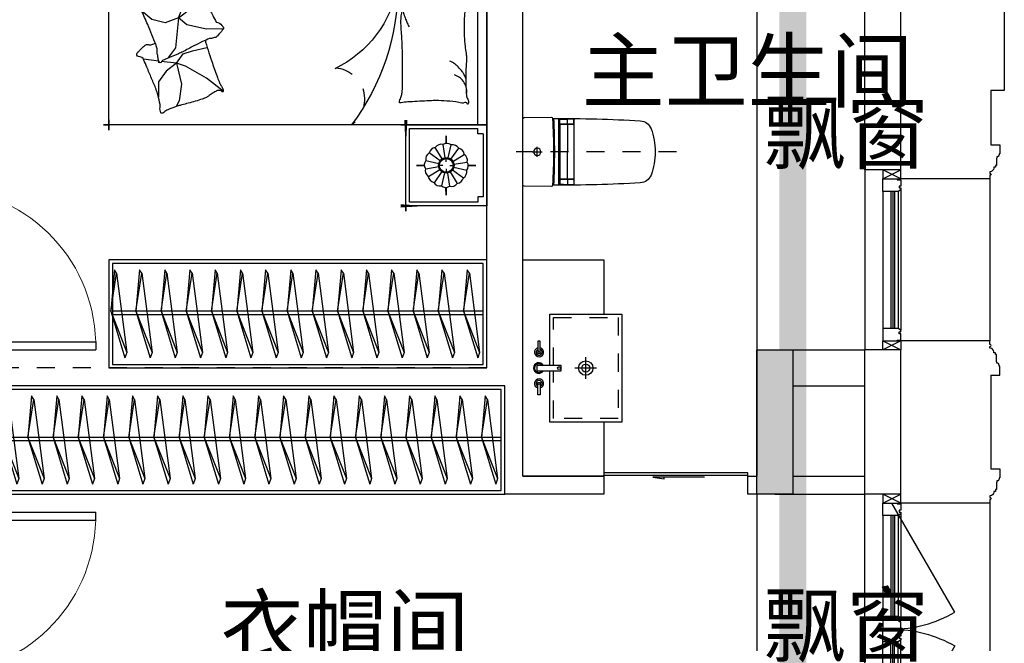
# Model space of a CAD drawing. Header units: millimetres. Extents: x 296296 to 297283, y 219875 to 220035.
# Tile 131 of 256: x 296816.59 to 296822.06, y 220017.66 to 220021.12. Entities that reach past the tile are written whole.
import ezdxf

# ---------------------------------------------------------------- set-up
doc = ezdxf.new("R2010")
doc.units = ezdxf.units.MM
for name, pattern in [('185洋房-边套（报建版）-旧规$0$DASH', [0.35, 0.25, -0.1]), ('185洋房-边套（报建版）-旧规$0$洋房户型$0$CONTINOUS', [0]), ('185洋房-边套（报建版）-旧规$0$洋房户型$0$DASH', [0.35, 0.25, -0.1]), ('185洋房-边套（报建版）-旧规$0$洋房户型$0$XU-140-SF-N1$0$DASH', [0.35, 0.25, -0.1])]:
    doc.linetypes.add(name, pattern=pattern)
doc.layers.add('面积-计容-住宅-1', color=1, linetype='Continuous', lineweight=0)
doc.styles.get("Standard").update_dxf_attribs({"font": 'arial.ttf'})

# ---------------------------------------------------------------- blocks, each defined once
blk = doc.blocks.new('wy53eu64i765i57i78i')
blk.add_hatch(color=253).paths.add_polyline_path([(1013874.855127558, 187558.4376817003), (1013674.855127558, 187558.4376817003), (1013674.855127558, 188358.4376817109), (1013874.855127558, 188358.4376817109)])
at = {"color": 253}
blk.add_lwpolyline([(1013874.855127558, 187558.4376817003), (1013674.855127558, 187558.4376817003), (1013674.855127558, 188358.4376817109), (1013874.855127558, 188358.4376817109)], close=True, dxfattribs=at)
blk = doc.blocks.new('4uyh5uj6kj67j75rykjtuk7tsik76ykj')
at = {"color": 253}
for s, p in [('主卫生间', (869902.7528844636, 431740)), ('飘窗', (870911.1784163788, 431399.5)), ('衣帽间', (867896.4975653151, 428650)), ('飘窗', (870911.1784163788, 428663))]:
    blk.add_text(s, height=337.5886524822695, dxfattribs=at).set_placement(p)
blk = doc.blocks.new('185洋房-边套（报建版）-旧规$0$洋房户型$0$11A$C643C1FD2')
at = {"color": 253}
for points in [[(28.00162752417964, 342.6770962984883, -0.2633679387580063), (0.0515171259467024, 361.4657623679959, -0.494818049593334), (9.22300753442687, 380.2089987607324, -0.049224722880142), (26.89366485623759, 381.9528907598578, -0.0368308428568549), (50.53589313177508, 380.2089987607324, -0.0318926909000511), (88.513958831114, 372.0737317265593, 0.0357819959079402), (122.4282498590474, 365.0841070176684, 0.0329412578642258), (212.0899194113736, 359.1705537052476, 0.0265644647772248), (323.3170857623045, 365.0841070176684, 0.0179054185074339), (360.8313586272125, 370.4487565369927, -0.0333974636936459), (381.0393698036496, 372.7026747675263, -0.0320396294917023), (418.1219118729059, 371.9701745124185, 0.018441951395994), (482.4437609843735, 368.9494421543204, 0.0108372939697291), (547.20722402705, 369.7023622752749, 0.0146238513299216), (595.1154809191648, 372.7026747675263, 0.1112493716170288), (617.6622878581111, 380.009099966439, -0.1537083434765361), (634.5505437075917, 383.9622313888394, -0.0764444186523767), (641.9869964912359, 382.2391803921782, -0.215512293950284), (643.9398537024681, 380.2089987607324, -0.5858582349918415), (641.2773915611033, 377.1638927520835, 0.3634893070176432), (636.428366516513, 374.5792910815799, 0.1917162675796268), (636.3710470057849, 363.0441536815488, -0.1296753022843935), (638.3061893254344, 346.4303289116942, -0.0173502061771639), (635.3064320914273, 329.6262630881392, 0.0193256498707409), (632.6727208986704, 314.5282753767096, 0.0188175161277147), (626.0583722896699, 246.1461785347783, 0.0218280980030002), (625.1612337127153, 186.9199199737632, 0.0062041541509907), (626.5468691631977, 153.0692459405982, 0.0019630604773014), (632.6727208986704, 46.17539165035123, 0.0283408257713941), (636.9498540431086, 10.04676229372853, -0.1170135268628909), (636.428366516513, 1.137023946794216, -0.3660599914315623), (634.9992988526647, 0.2057491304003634, -0.0397304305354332), (621.4055880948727, 3.013640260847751, -0.0483088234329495), (607.6671159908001, 8.49546699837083, 0.0629807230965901), (596.9933037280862, 12.39658056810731, 0.0405796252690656), (573.5959727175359, 15.7771522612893, 0.0143450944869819), (506.85604535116, 18.02642949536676, 0.0054844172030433), (381.4113608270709, 17.27782013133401, 0.0071527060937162), (285.2684470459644, 14.27319686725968, 0.0087615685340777), (242.7241944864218, 11.586396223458, -0.0081531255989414), (197.0090114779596, 8.643489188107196, -0.062510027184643), (139.879690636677, 13.04411358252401, 0.078669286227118), (94.29284231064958, 15.08410701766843, 0.0478250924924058), (71.93141105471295, 10.36764307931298, -0.0344939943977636), (41.1465831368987, 3.013640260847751, -0.0235713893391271), (15.81139786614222, -8.1299222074e-06, -0.5102284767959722), (14.85667191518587, 1.137023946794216), (22.36815910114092, 31.16260241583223), (43.02460189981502, 113.7327313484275, 0.0730409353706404), (44.97563112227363, 133.3135636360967, 0.0233051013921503), (39.26876032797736, 194.4262439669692, 0.0182988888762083), (35.19884174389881, 217.2706755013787, -0.0109698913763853), (27.85368260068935, 255.2657693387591, -0.0422811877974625), (24.94686314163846, 289.579173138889, -0.0272005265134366), (27.85368260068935, 342.9727865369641)], [(501.8616993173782, 368.8804882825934, 0.0278421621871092), (478.0799251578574, 358.2673156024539, 0.0486850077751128), (465.5431597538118, 350.1835615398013, 0.0236664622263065), (437.6198862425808, 325.8245057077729, 0.0312234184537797), (418.5966097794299, 305.1453350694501, 0.0468009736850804), (413.4886008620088, 297.4792006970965, 0.023190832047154), (405.4516541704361, 280.7496055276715)], [(583.8483481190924, 374.5792910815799, 0.0881531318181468), (549.3185234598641, 371.0355364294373, 0.0881531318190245), (518.1231781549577, 355.8132692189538, 0.0775471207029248), (496.4769416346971, 334.2011149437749, 0.077547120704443), (482.4437609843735, 307.0218101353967)], [(118.3913605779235, 15.79728258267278, 0.0097294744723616), (145.6801728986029, 24.82911724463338, 0.009729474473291), (172.5969230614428, 34.91583502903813, 0.0079705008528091), (194.3418602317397, 43.95450188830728, 0.0079705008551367), (215.7876314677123, 53.68171564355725)]]:
    blk.add_lwpolyline(points, format="xyb", dxfattribs=at)
blk = doc.blocks.new('185洋房-边套（报建版）-旧规$0$洋房户型$0$11A$C5A527934')
at = {"color": 253}
for p, q in [((122.7863028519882, 492.3297854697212), (194.0422210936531, 398.7701386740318)), ((469.082148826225, 493.1734273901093), (467.2889541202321, 399.6312042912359)), ((194.0422210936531, 398.7701386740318), (261.6452530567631, 281.4336128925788)), ((347.0384173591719, 320.5457457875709), (364.8287260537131, 400.5479455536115)), ((467.2889541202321, 399.6312042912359), (490.5114477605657, 289.7861020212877)), ((592.6898554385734, 326.9167924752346), (677.8384109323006, 360.9532905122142)), ((677.8384109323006, 360.9532905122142), (699.5126560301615, 357.8590980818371)), ((261.6452530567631, 281.4336128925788), (277.656460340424, 231.6545115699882)), ((329.248285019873, 268.9888375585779), (347.0384173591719, 320.5457457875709)), ((490.5114477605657, 289.7861020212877), (530.7634408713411, 243.3727071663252)), ((530.7634408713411, 243.3727071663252), (592.6898554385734, 326.9167924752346)), ((69.51041293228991, 247.6549006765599), (37.09750266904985, 229.6184736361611)), ((162.0198065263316, 260.0996760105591), (69.51041293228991, 247.6549006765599)), ((277.656460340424, 231.6545115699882), (162.0198065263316, 260.0996760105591)), ((277.656460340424, 231.6545115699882), (233.1808649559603, 174.7640555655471)), ((277.656460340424, 231.6545115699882), (329.248285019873, 268.9888375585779)), ((277.656460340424, 231.6545115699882), (288.2512753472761, 146.9533973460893)), ((363.562474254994, 226.3543945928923), (318.6659118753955, 193.8651198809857)), ((530.7634408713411, 243.3727071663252), (363.562474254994, 226.3543945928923)), ((530.7634408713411, 243.3727071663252), (502.8965543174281, 169.1111991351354)), ((530.7634408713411, 243.3727071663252), (591.1416068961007, 268.1265008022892)), ((591.1416068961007, 268.1265008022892), (653.0678451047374, 265.0323083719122)), ((653.0678451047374, 265.0323083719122), (741.3128976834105, 249.5610920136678)), ((741.3128976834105, 249.5610920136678), (744.2826452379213, 243.7632998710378)), ((233.1808649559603, 174.7640555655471), (174.4729873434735, 132.0963089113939)), ((318.6659118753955, 193.8651198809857), (307.8287011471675, 186.1295117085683)), ((502.8965543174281, 169.1111991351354), (521.4744786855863, 94.8498182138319)), ((174.4729873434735, 132.0963089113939), (90.85874809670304, 132.0963089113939)), ((289.9070901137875, 133.7158508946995), (300.5571840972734, 48.57280439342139)), ((521.4744786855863, 94.8498182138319), (569.7114051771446, 38.53747242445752))]:
    blk.add_line(p, q, dxfattribs=at)
blk.add_lwpolyline([(405.0356356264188, 391.5003112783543, -0.0256263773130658), (394.5934741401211, 394.0405346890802, -0.0108003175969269), (278.209239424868, 431.5106167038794, -0.0045599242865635), (199.4338971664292, 459.5707737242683, -0.0112502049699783), (167.8769151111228, 471.9491266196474, -0.0693939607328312), (150.9364112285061, 481.9861399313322, 0.0797562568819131), (135.9971100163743, 490.4264496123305, 0.1063994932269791), (122.7863028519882, 492.3297854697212, 0.3286420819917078), (119.1773717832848, 489.2655320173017, 0.2995467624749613), (121.3153486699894, 483.4137400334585, -0.1899166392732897), (126.2542959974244, 475.4833428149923, -0.0335175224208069), (127.3176843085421, 466.2475801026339, -0.0756271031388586), (126.8906863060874, 462.1304654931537, -0.0534886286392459), (124.2209201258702, 455.063051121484, -0.0178378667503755), (113.3135905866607, 435.2732662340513, -0.0383935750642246), (97.84424402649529, 413.4275901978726, 0.0595290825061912), (88.45066338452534, 398.9000875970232, 0.0359425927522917), (78.95537845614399, 375.3470172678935, 0.011245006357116), (55.85925023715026, 297.6302435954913, 0.0062027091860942), (46.61283075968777, 262.009805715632, -0.010783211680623), (41.10622010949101, 241.5682398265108, -0.0194848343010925), (37.09750266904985, 229.6184736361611, -0.0050616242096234), (19.43351800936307, 184.4461909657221, -0.1013919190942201), (4.367418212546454, 161.6979340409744, 0.2237680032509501), (2.24386440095e-05, 149.6127858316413, 0.2555795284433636), (2.805489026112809, 145.4583129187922, 0.0815627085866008), (16.92475666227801, 140.8788286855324, 0.0718052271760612), (32.32184490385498, 140.7632261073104, -0.0699853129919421), (48.11559286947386, 140.7018463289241, -0.0354599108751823), (101.6783004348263, 129.0320565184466, -0.0294323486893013), (163.8247328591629, 106.7504570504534, -0.0015539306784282), (193.8273851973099, 93.84524431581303, 0.0015200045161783), (224.4987916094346, 80.64991030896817, 0.004735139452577), (256.237719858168, 67.46336765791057, -0.0038204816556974), (295.604757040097, 51.19196171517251, -0.2960011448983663), (315.3198151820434, 22.10359100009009, 0.6497743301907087), (334.6137799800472, 13.98520612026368, 0.0231899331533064), (338.6621444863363, 18.15789371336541, -0.0288000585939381), (341.960333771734, 21.48196777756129, -0.0057266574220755), (347.8876233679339, 26.68343014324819, 0.0043580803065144), (355.6948428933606, 33.49688085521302, 0.0275279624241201), (370.9950301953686, 48.67188713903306, 0.0462141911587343), (378.6929041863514, 58.96571177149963, 0.194121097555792), (381.2113511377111, 73.97301234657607, -0.1337189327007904), (382.2652226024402, 95.61669339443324, -0.0057790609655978), (388.9653815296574, 115.431317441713, -0.0088817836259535)], format="xyb", dxfattribs=at)
blk.add_lwpolyline([(770.2698468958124, 299.0561550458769, 0.1013919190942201), (787.0352203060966, 320.5827156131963, -0.2237680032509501), (792.3160632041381, 332.2975630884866, -0.2555795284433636), (789.8372789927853, 336.6548462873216, -0.0815627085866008), (776.1105519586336, 342.3030636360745, -0.0718052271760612), (760.7676185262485, 343.5984725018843, 0.0699853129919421), (745.0250362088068, 344.8702209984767, 0.0354599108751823), (692.5143547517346, 360.6111221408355, 0.0294323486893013), (632.2585668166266, 387.5905357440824, 0.0015539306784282), (603.3333250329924, 402.757409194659, -0.0015200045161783), (573.7635334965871, 418.2648087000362, -0.004735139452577), (543.1286866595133, 433.8452654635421, 0.0038204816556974), (505.1246174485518, 453.0861851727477, 0.2960011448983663), (487.6971029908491, 483.6000929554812, 0.265444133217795), (469.082148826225, 493.1734273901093, -0.0231899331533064), (464.7258680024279, 489.3233112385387, 0.0288000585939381), (461.1825995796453, 486.2618132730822, 0.0057266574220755), (454.8740680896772, 481.5299634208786, -0.0043580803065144), (446.5675822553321, 475.3349589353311, -0.0275279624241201), (430.149279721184, 461.3773126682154, -0.0462141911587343), (421.6850562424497, 451.7037915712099, -0.194121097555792), (418.0237477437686, 436.9336708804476, 0.1337189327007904), (415.3140452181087, 415.4344363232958, 0.0115049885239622), (398.5551213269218, 377.3189803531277, 0.0088817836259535), (374.8533441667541, 328.8747350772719, 0.0124257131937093), (341.4359616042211, 267.358714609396, -0.0336123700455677), (330.0450882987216, 244.0923795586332), (309.3242681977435, 193.4073047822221), (293.3396342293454, 154.3073867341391, 0.2243410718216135), (280.2644931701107, 142.336453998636, -0.7227715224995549), (280.1118582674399, 134.362428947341, -0.1035130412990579), (283.475598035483, 133.9159818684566, 0.0534647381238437), (289.9907356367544, 133.7042395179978, 0.0301092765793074), (310.7412826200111, 129.5083340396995, -0.0314364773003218), (330.6279829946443, 125.5419687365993, -0.0532399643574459), (344.2355694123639, 125.1658530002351, 0.0551795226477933), (357.3661006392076, 124.7520930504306, 0.0562710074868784), (380.1486569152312, 118.8334074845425, 0.0108003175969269), (493.3185365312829, 72.55300682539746, 0.0045599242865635), (569.7114051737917, 38.53747242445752, 0.0112502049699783), (600.2267866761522, 23.7767736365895, 0.0693939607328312), (616.3481453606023, 12.47084147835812, -0.0797562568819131), (630.5965715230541, 2.91030277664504, -0.1063994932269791), (643.622630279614, -7.6228861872e-06, -0.3286420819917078), (647.45581179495, 2.778616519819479, -0.2995467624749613), (645.7726487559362, 8.777064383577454, 0.1899166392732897), (641.4560746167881, 17.06268979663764, 0.0335175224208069), (641.103711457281, 26.35278924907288, 0.0756271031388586), (641.8450193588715, 30.42506412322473, 0.0534886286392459), (645.0486305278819, 37.26705745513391, 0.0178378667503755), (657.4407085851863, 56.16260785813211, 0.0383935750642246), (674.5389620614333, 76.75833489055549, -0.0595290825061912), (685.0184041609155, 90.52310813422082, -0.0359425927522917), (696.2910374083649, 113.2791029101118, -0.011245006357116), (725.2760093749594, 188.9969967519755, -0.0062027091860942), (737.2254412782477, 223.8039349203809, 0.010783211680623), (744.2826452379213, 243.7632998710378, 0.0194848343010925), (749.1954882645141, 255.370655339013, 0.0050616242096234)], format="xyb", close=True, dxfattribs=at)
blk = doc.blocks.new('185洋房-边套（报建版）-旧规$0$洋房户型$0$11cdx床头灯2.0')
at = {"color": 253}
for p, q in [((0, 121.9930754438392), (0, 164.8358911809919)), ((-6.675826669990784, 42.33230819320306), (-18.26673075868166, 115.8317782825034)), ((10.03221337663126, 41.66468136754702), (27.45064381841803, 114.0049844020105)), ((-34.65398450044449, 25.21293987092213), (-94.82196508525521, 68.98890669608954)), ((-22.36753262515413, 36.55522483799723), (-61.20316116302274, 100.0242339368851)), ((25.21293987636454, 34.65398449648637), (68.98890671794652, 94.82196510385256)), ((36.55522483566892, 22.36753262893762), (100.0242339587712, 61.20316118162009)), ((-121.9930754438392, 0), (-164.8358911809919, 0)), ((-41.66468137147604, 10.0322133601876), (-114.0049843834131, 27.45064379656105)), ((-19.46074865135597, 0), (-38.24746614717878, 0)), ((0, 19.46074865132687), (0, 38.24746614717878)), ((19.46074865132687, 0), (38.24746614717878, 0)), ((42.33230819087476, 6.675826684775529), (115.8317783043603, 18.26673077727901)), ((121.9930754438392, 0), (164.8358911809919, 0)), ((-42.33230818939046, -6.675826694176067), (-115.831778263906, -18.26673078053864)), ((-36.55522482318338, -22.36753264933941), (-100.0242339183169, -61.20316118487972)), ((-25.21293984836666, -34.65398451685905), (-68.9889066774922, -94.82196510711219)), ((-27.26200928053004, -114.0502396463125), (-9.963274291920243, -41.68122052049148)), ((0, -19.46074865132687), (0, -38.24746614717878)), ((18.72336690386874, -113.8760766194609), (6.952890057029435, -42.28768495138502)), ((62.58618011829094, -99.16473352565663), (22.87297582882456, -36.24110863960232)), ((34.65398451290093, -25.21293985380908), (96.00410843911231, -67.33413310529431)), ((41.66468137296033, -10.03221335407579), (114.3802456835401, -25.8424789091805)), ((0, -121.9930754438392), (0, -164.8358911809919))]:
    blk.add_line(p, q, dxfattribs=at)
for points in [[(0, 164.8358911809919), (0, 121.9930754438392)], [(-164.8358911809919, 0), (-121.9930754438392, 0)], [(164.8358911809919, 0), (122.0982539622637, -1.711093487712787)], [(0, -164.8358911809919), (0, -121.9930754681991)]]:
    blk.add_lwpolyline(points, dxfattribs=at)
for radius in [42.85546614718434, 38.24746614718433]:
    blk.add_circle((0, 0), radius, dxfattribs=at)
for centre, start, end in [((-28.32740078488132, 77.05201628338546), 75.48094052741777, 145.0444984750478), ((3.315424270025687, 82.02720775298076), 52.98094052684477, 122.5444984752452), ((34.45350603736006, 74.51450042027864), 30.48094052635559, 100.0444984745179), ((-74.51450040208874, 34.45350601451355), 120.4809405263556, 190.0444984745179), ((-55.65763585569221, 60.34635381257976), 97.98094052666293, 167.5444984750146), ((60.34635383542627, 55.6576358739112), 7.980940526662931, 77.54449847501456), ((77.05201630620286, 28.32740080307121), 345.4809405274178, 55.04449847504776), ((-82.02720773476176, 3.315424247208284), 142.9809405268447, 212.5444984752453), ((82.02720777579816, -3.315424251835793), 322.9809405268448, 32.54449847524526), ((-77.05201626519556, -28.32740080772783), 165.4809405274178, 235.0444984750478), ((74.51450044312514, -34.45350601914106), 300.4809405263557, 10.04449847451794), ((-60.34635379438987, -55.65763587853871), 187.9809405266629, 257.5444984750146), ((-34.45350599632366, -74.51450042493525), 210.4809405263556, 280.044498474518), ((28.32740082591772, -77.05201628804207), 255.4809405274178, 325.0444984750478), ((55.65763589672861, -60.34635381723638), 277.9809405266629, 347.5444984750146), ((-3.31542422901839, -82.02720775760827), 232.9809405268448, 302.5444984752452)]:
    blk.add_arc(centre, 40.1031497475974, start, end, dxfattribs=at)
blk = doc.blocks.new('*U1093')
at = {"color": 253}
for p, q in [((-900, 0), (-1350, 0)), ((-1350, 0), (-1350, -450)), ((-1350, 0), (1350, 0)), ((900, 0), (-900, 0)), ((-900, 0), (-900, -2100)), ((-900, -450), (-900, 0)), ((900, -2100), (900, 0)), ((900, -450), (900, 0)), ((900, 0), (1350, 0)), ((1350, 0), (1350, -450)), ((-1330, -50), (-1330, -430)), ((-920, -430), (-920, -50)), ((900, -52.37141133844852), (-900, -52.37141133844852)), ((920, -430), (920, -50)), ((1330, -50), (1330, -430)), ((-1330, -430), (-920, -430)), ((1330, -430), (920, -430)), ((-1350, -450), (-900, -450)), ((1350, -450), (900, -450)), ((-900, -2100), (900, -2100))]:
    blk.add_line(p, q, dxfattribs=at)
at = {"color": 253, "linetype": '185洋房-边套（报建版）-旧规$0$洋房户型$0$CONTINOUS', "ltscale": 2.5}
blk.add_line((900, -494.0539780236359), (-129.6384496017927, -493.6936342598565), dxfattribs=at)
at = {"color": 253}
for points in [[(-1300, -20), (-1300, -50), (-1330, -50)], [(-950, -20), (-1300, -20)], [(-950, -20), (-950, -50), (-920, -50)], [(950, -20), (950, -50), (920, -50)], [(950, -20), (1300, -20)], [(1300, -20), (1300, -50), (1330, -50)]]:
    blk.add_lwpolyline(points, dxfattribs=at)
for points in [[(-1350, -332.5829230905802, 0, 18, 0), (-1350, -478.5486145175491, 10, 10, 0)], [(1350, -332.5829230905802, 0, 18, 0), (1350, -478.5486145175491, 10, 10, 0)], [(-900, -349.7433749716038, 0, 10, 0), (-900, -477.732901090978, 10, 10, 0)], [(900, -349.7433749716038, 0, 10, 0), (900, -477.732901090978, 10, 10, 0)], [(-1380.642982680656, -450, 10, 0, 0), (-1202.928873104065, -450, 10, 10, 0)], [(-873.3039343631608, -450, 18, 0, 0), (-1032.485541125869, -450, 10, 10, 0)], [(873.3039343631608, -450, 18, 0, 0), (1032.485541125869, -450, 10, 10, 0)], [(1380.642982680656, -450, 10, 0, 0), (1202.928873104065, -450, 10, 10, 0)], [(668.4798599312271, -1858.974266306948, 10, 0, 0.3742418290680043), (834.35406832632, -1895.367973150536, 10, 10, -2.215859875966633)], [(686.134763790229, -1863.698682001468, 10, 0, -0.1770186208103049), (693.2691898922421, -1995.667389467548, 10, 10, 2.215859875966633)], [(900, -1958.516598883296, 0, 10, 0), (900, -2130, 10, 10, 0)], [(-900, -2005.373558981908, 0, 10, 0), (-900, -2130, 10, 10, 0)], [(-658.2516379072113, -2100, 0, 10, 0), (-930, -2100, 10, 10, 0)], [(775.3735589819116, -2100, 0, 10, 0), (930, -2100, 10, 10, 0)]]:
    blk.add_lwpolyline(points, format="xyseb", dxfattribs=at)
at = {"color": 253, "linetype": '185洋房-边套（报建版）-旧规$0$洋房户型$0$CONTINOUS', "ltscale": 2.5}
for centre, radius, start, end in [((-128.8583196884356, -1775.735626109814), 1282.042229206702, 90.03486480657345, 126.977026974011), ((-10.6178487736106, -1124.520932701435), 641.9571511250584, 100.6846126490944, 154.0789214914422), ((515.9483600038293, -1720.672995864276), 391.6461517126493, 284.3565564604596, 348.6982700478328), ((773.9434106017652, -1781.829325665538), 129.6719098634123, 228.5450077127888, 346.4386693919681), ((519.1637179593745, -1944.946974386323), 181.3429785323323, 301.1833281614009, 22.206194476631)]:
    blk.add_arc(centre, radius, start, end, dxfattribs=at)
at = {"color": 253, "linetype": '185洋房-边套（报建版）-旧规$0$洋房户型$0$XU-140-SF-N1$0$DASH', "ltscale": 2.5}
blk.add_arc((-757.918790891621, -855.2302890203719), 175.8930122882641, 5.188406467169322, 143.8786841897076, dxfattribs=at)
at = {"color": 253, "xscale": -1}
for name, p in [('185洋房-边套（报建版）-旧规$0$洋房户型$0$11cdx床头灯2.0', (-1125, -225)), ('185洋房-边套（报建版）-旧规$0$洋房户型$0$11A$C643C1FD2', (-140.3062636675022, -485.6770544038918))]:
    blk.add_blockref(name, p, dxfattribs=at)
at = {"color": 253}
for name, p in [('185洋房-边套（报建版）-旧规$0$洋房户型$0$11A$C643C1FD2', (140.3062636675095, -485.6770544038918)), ('185洋房-边套（报建版）-旧规$0$洋房户型$0$11cdx床头灯2.0', (1125, -225)), ('185洋房-边套（报建版）-旧规$0$洋房户型$0$11A$C5A527934', (-835.6395401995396, -1956.163217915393))]:
    blk.add_blockref(name, p, dxfattribs=at)
blk = doc.blocks.new('185洋房-边套（报建版）-旧规$0$洋房户型$0$11A$C17570B11')
at = {"color": 253}
for p, q in [((0, 0), (-211.0270006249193, -32.54784116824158)), ((0, 0), (228.5429438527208, -89.85827781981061)), ((-211.0270006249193, -32.54784116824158), (-229.8062428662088, -20.4895358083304)), ((-211.0270006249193, -32.54784116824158), (228.5429438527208, -89.85827781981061)), ((228.5429438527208, -89.85827781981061), (259.1465271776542, -78.90659712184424))]:
    blk.add_line(p, q, dxfattribs=at)
blk.add_lwpolyline([(-229.8062428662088, -20.4895358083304), (0, 0), (259.1465271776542, -78.90659712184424)], dxfattribs=at)
blk = doc.blocks.new('*U1094')
at = {"color": 253}
for points in [[(49.99999854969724, 0), (2150.00000144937, 0), (2150.00000144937, -599.9999999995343), (49.99999854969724, -599.9999999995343)], [(69.99999854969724, -20), (2130.00000144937, -20), (2130.00000144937, -579.9999999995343), (69.99999854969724, -579.9999999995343)]]:
    blk.add_lwpolyline(points, close=True, dxfattribs=at)
for points in [[(69.99999854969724, -285.2554255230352), (2130.00000144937, -285.2554255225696)], [(69.99999854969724, -305.2554255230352), (2130.00000144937, -305.2554255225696)]]:
    blk.add_lwpolyline(points, dxfattribs=at)
at = {"color": 253, "rotation": 270}
for p in [(179.5653612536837, -285.148174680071), (319.5653612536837, -285.148174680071), (459.5653612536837, -285.148174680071), (599.5653612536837, -285.148174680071), (739.5653612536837, -285.148174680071), (879.5653612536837, -285.148174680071), (1019.565361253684, -285.148174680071), (1159.565361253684, -285.148174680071), (1299.565361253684, -285.148174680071), (1439.565361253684, -285.148174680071), (1579.565361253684, -285.148174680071), (1719.565361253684, -285.148174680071), (1859.565361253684, -285.148174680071), (1999.565361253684, -285.148174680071), (2139.565361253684, -285.148174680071)]:
    blk.add_blockref('185洋房-边套（报建版）-旧规$0$洋房户型$0$11A$C17570B11', p, dxfattribs=at)
blk = doc.blocks.new('*U1118')
at = {"color": 253}
for points in [[(1399.999998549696, 0), (4500.000001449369, 0), (4500.000001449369, -599.9999999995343), (1399.999998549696, -599.9999999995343)], [(1419.999998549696, -20), (4480.000001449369, -20), (4480.000001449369, -579.9999999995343), (1419.999998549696, -579.9999999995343)]]:
    blk.add_lwpolyline(points, close=True, dxfattribs=at)
for points in [[(1419.999998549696, -285.2554255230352), (4480.000001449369, -285.2554255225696)], [(1419.999998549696, -305.2554255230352), (4480.000001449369, -305.2554255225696)]]:
    blk.add_lwpolyline(points, dxfattribs=at)
at = {"color": 253, "rotation": 270}
for p in [(1529.565361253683, -285.148174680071), (1669.565361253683, -285.148174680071), (1809.565361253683, -285.148174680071), (1949.565361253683, -285.148174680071), (2089.565361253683, -285.148174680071), (2229.565361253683, -285.148174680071), (2369.565361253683, -285.148174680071), (2509.565361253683, -285.148174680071), (2649.565361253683, -285.148174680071), (2789.565361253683, -285.148174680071), (2929.565361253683, -285.148174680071), (3069.565361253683, -285.148174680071), (3209.565361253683, -285.148174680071), (3349.565361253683, -285.148174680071), (3489.565361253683, -285.148174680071), (3629.565361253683, -285.148174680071), (3769.565361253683, -285.148174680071), (3909.565361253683, -285.148174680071), (4049.565361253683, -285.148174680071), (4189.565361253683, -285.148174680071), (4329.565361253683, -285.148174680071), (4469.565361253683, -285.148174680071)]:
    blk.add_blockref('185洋房-边套（报建版）-旧规$0$洋房户型$0$11A$C17570B11', p, dxfattribs=at)
blk = doc.blocks.new('*U1129')
at = {"color": 253}
for p, q in [((599.5401842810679, -409.8646660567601), (599.5401842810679, -289.8646660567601)), ((539.5401842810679, -349.8646660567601), (659.5401842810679, -349.8646660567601))]:
    blk.add_line(p, q, dxfattribs=at)
for points in [[(299.5401842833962, -450.0000000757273), (7.21775e-09, -449.9999999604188), (0, 0), (1200.003419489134, -5.1240858e-09), (1199.996580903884, -450.0000000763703), (899.5436037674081, -450.0000000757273)], [(613.0387564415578, -149.8646660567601), (899.5401842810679, -149.8646660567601), (899.5401842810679, -549.8646660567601), (299.5401842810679, -549.8646660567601), (299.5401842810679, -149.8646660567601), (585.0967206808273, -149.8646660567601)]]:
    blk.add_lwpolyline(points, dxfattribs=at)
for points in [[(451.2073644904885, -84.35689669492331), (520.1497960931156, -84.35689669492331), (520.1497960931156, -96.69357577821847), (451.2073644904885, -96.69357577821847)], [(613.0387564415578, -213.3476729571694), (613.0387564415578, -78.44058291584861), (585.0967206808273, -78.44058291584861), (585.0967206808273, -213.3476729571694)], [(749.3835715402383, -84.35689669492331), (680.4411399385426, -84.35689669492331), (680.4411399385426, -96.69357577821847), (749.3835715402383, -96.69357577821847)]]:
    blk.add_lwpolyline(points, close=True, dxfattribs=at)
at = {"color": 253, "linetype": '185洋房-边套（报建版）-旧规$0$洋房户型$0$DASH', "ltscale": 0.2}
blk.add_lwpolyline([(613.0387564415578, -169.8646660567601), (879.5401842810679, -169.8646660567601), (879.5401842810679, -529.8646660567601), (319.5401842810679, -529.8646660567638), (319.5401842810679, -169.8646660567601), (585.0967206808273, -169.8646660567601)], dxfattribs=at)
at = {"color": 253}
for centre, radius in [((513.9814565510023, -90.52523623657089), 6.168339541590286), ((686.6094794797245, -90.52523623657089), 6.168339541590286), ((599.6050807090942, -201.3105837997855), 7.984881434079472), ((599.5401842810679, -349.8646660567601), 40), ((599.5401842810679, -349.8646660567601), 22.5)]:
    blk.add_circle(centre, radius, dxfattribs=at)
for centre, radius, start, end in [((513.9814565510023, -90.52523623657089), 25.41078259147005, 194.0486072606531, 165.9513927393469), ((513.9814565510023, -90.52523623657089), 16.61078259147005, 201.7986223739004, 158.2013776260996), ((599.2887564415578, -88.49025027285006), 29.30714285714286, 297.9803616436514, 241.0365380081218), ((599.2887564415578, -88.49025027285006), 23.80714285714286, 305.2789508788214, 233.4071193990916), ((686.6094794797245, -90.52523623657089), 25.41078259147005, 14.04860726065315, 345.9513927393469), ((686.6094794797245, -90.52523623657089), 16.61078259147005, 21.79862237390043, 338.2013776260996)]:
    blk.add_arc(centre, radius, start, end, dxfattribs=at)
blk = doc.blocks.new('185洋房-边套（报建版）-旧规$0$洋房户型$0$13c')
at = {"color": 253, "linetype": '185洋房-边套（报建版）-旧规$0$洋房户型$0$DASH'}
for p, q in [((89521.18999350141, 114520.9816541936), (89521.20321187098, 115411.3876496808)), ((89548.82875787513, 115294.1480379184), (89493.50966866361, 115294.1480379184)), ((89548.82875786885, 115294.1474457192), (89493.54184648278, 115294.1474457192))]:
    blk.add_line(p, q, dxfattribs=at)
at = {"color": 253}
for p, q in [((89521.17770799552, 115321.8075812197), (89521.19289635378, 115266.4885034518)), ((89705.95152516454, 115173.5558113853), (89335.91642230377, 115173.5558113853)), ((89364.83589357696, 115169.0022681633), (89342.82677173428, 115169.0022681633)), ((89367.83589357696, 115094.2650665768), (89367.83589357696, 115166.0022681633)), ((89369.93430123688, 115094.2650665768), (89369.93430123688, 115166.0022681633)), ((89372.93430123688, 115169.0022681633), (89669.47134217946, 115168.9950308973)), ((89672.46769411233, 115094.2576829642), (89672.47119574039, 115165.9948844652)), ((89674.56610176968, 115094.257580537), (89674.56960339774, 115165.9947820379)), ((89677.56974982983, 115168.9946355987), (89699.57887164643, 115168.993561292)), ((89366.13573895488, 115126.9421309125), (89339.76872953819, 115126.9421309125)), ((89701.52725234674, 115088.8262331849), (89340.87453606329, 115088.8350352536)), ((89364.83589357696, 115091.2650665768), (89340.92174534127, 115091.2650665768)), ((89372.10712295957, 115126.9421309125), (89521.36898544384, 115126.9421309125)), ((89372.93430123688, 115091.2650665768), (89669.46754768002, 115091.2578294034)), ((89670.29646742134, 115126.9348533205), (89521.03460511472, 115126.9421390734)), ((89676.26785141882, 115126.934561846), (89702.63486080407, 115126.9332748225)), ((89677.56595533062, 115091.2574341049), (89701.48010353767, 115091.2562668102)), ((89521.1904398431, 114639.5558113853), (89521.1904398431, 114639.5558113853))]:
    blk.add_line(p, q, dxfattribs=at)
at = {"color": 253, "elevation": 4.384597e-10}
blk.add_lwpolyline([(89338.07385982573, 115374.5558122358, 0.4095801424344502), (89331.07473857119, 115367.6667251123), (89328.67762249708, 115216.3974893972, 0.3408577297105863), (89333.8617654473, 115209.4797981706, -0.3388656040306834), (89336.05958687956, 115206.5687617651, 0.0166606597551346), (89349.04112700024, 114721.8467915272, 0.2976509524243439), (89392.355204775, 114662.2954906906, 0.1003364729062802), (89521.16322548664, 114639.5558122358, 0.1003364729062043), (89649.97124619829, 114662.2954906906, 0.2976509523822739), (89693.28532397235, 114721.8467915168, 0.0161027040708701), (89705.81229805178, 115206.4329703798, -0.3533940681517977), (89708.16140059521, 115209.3815242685, 0.3568190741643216), (89713.70184006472, 115216.4232588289), (89711.3122820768, 115367.6663945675, 0.4095939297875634), (89704.31315559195, 115374.5558122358)], format="xyb", close=True, dxfattribs=at)
at = {"color": 253}
blk.add_circle((89521.18530217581, 115294.1480379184), 20, dxfattribs=at)
for centre, radius, start, end in [((89518.86931198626, 118504.5399853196), 3305.360900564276, 266.8292517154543, 270.0402224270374), ((89518.86931198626, 118509.5126538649), 3305.360900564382, 266.8298459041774, 270.0402224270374), ((89523.59031296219, 118512.5470783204), 3308.39538148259, 269.9584258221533, 273.1570464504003), ((89523.59031296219, 118507.5744097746), 3308.395381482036, 269.9584258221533, 273.1576243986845), ((94520.5214039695, 114992.6114435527), 5183.597077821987, 178.0819936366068, 178.902551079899), ((89342.82677173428, 115166.0022681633), 3, 90, 178.0819936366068), ((89364.83589357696, 115166.0022681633), 3, 0, 90), ((89372.93430123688, 115166.0022681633), 3, 90, 180), ((89669.47119574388, 115165.9950309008), 3, 359.9972032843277, 89.99720329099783), ((89677.56960339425, 115165.9946356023), 3, 89.99720329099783, 179.9972032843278), ((89699.57872521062, 115165.9935612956), 3, 1.915209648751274, 89.99720329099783), ((84521.87563561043, 114992.8554699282), 5183.597077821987, 1.094652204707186, 1.915209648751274), ((89340.87462435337, 115091.8350352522), 3, 178.902551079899, 269.9983137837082), ((89340.92174534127, 115094.2650665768), 3, 178.8756706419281, 270), ((89364.83589357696, 115094.2650665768), 3, 270, 0), ((89372.93430123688, 115094.2650665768), 3, 180, 270), ((89669.46769411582, 115094.2578293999), 3, 269.9972032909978, 359.9972032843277), ((89677.56610176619, 115094.2574341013), 3, 179.9972032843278, 269.9972032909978), ((89701.48024997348, 115094.2562668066), 3, 269.9972032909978, 1.121532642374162), ((89701.52725234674, 115091.8262331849), 3, 269.9988895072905, 1.094652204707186)]:
    blk.add_arc(centre, radius, start, end, dxfattribs=at)
blk = doc.blocks.new('185洋房-边套（报建版）-旧规$0$洋房户型$0$$DorLib2D$00000001')
at = {"color": 253}
for p, q in [((0.45, 0.9750000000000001), (0.5000000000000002, 0.9750000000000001)), ((0.45, 0), (0.45, 0.9750000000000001)), ((0.5, 0), (0.5, 0.9750000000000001)), ((0.5, 0), (0.45, 0))]:
    blk.add_line(p, q, dxfattribs=at)
at = {"color": 253, "lineweight": 13}
blk.add_arc((0.475, 0), 0.975, 91.4692835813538, 180, dxfattribs=at)
blk = doc.blocks.new('185洋房-边套（报建版）-旧规$0$$DorLib2D$00000129')
at = {"color": 253, "linetype": 'Continuous'}
for p, q in [((-0.5, 0.5450265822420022), (-0.5, 0.6866180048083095)), ((-0.5, 0.6866180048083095), (0.5, 0.6866180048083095)), ((0.5, 0.6866180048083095), (0.5, 0.5450265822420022)), ((0.5, 0.5450265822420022), (-0.5, 0.5450265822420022)), ((-0.5, 0.5000000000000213), (-0.5, 0.5450265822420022)), ((0.5, 0.5000000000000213), (0.5, 0.5450265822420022)), ((-0.2000000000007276, 0.4374999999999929), (0.1583561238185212, 0.4374999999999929)), ((0.1583561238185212, 0.4374999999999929), (0.0804472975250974, 0.3407772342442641)), ((0.0804472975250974, 0.3407772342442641), (0.0804472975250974, 0.4375))]:
    blk.add_line(p, q, dxfattribs=at)
blk = doc.blocks.new('185洋房-边套（报建版）-旧规')
at = {"color": 253, "linetype": 'Continuous'}
for p, q in [((2200, 8700.000000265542), (2200.000000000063, 12099.99999973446)), ((2000, 8700.000000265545), (2000.000000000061, 11999.99999973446)), ((700.0000000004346, 8800.000000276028), (100.00000000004, 8800.000000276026)), ((100.00000000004, 8600.000000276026), (100.00000000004, 8800.000000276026)), ((700.0000000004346, 8800.000000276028), (700.0000000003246, 8100.000000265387)), ((1999.999999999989, 8100.000000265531), (2000, 8700.000000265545)), ((500.0000000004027, 8600.000000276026), (100.00000000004, 8600.000000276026)), ((500.0000000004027, 8600.000000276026), (500.0000000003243, 8100.000000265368)), ((2099.999999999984, 8000.000000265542), (2099.999999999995, 8600.000000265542)), ((500.0000000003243, 8100.000000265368), (100, 8100.000000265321)), ((100.0000000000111, 8000.000000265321), (100, 8100.000000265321)), ((749.9999999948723, 8100.000000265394), (700.0000000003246, 8100.000000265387)), ((749.9999999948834, 8000.000000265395), (749.9999999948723, 8100.000000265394)), ((1999.999999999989, 8100.000000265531), (1549.999999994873, 8100.000000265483)), ((1549.999999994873, 8100.000000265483), (1549.999999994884, 8000.000000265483)), ((600.0000000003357, 8000.000000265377), (100.0000000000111, 8000.000000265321)), ((600.0000000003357, 8000.000000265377), (749.9999999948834, 8000.000000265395)), ((1549.999999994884, 8000.000000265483), (2099.999999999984, 8000.000000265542))]:
    blk.add_line(p, q, dxfattribs=at)
at = {"color": 253, "linetype": '185洋房-边套（报建版）-旧规$0$DASH'}
for p, q in [((2200, 8700.000000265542), (5199.999999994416, 8700.000000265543)), ((2099.999999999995, 8600.000000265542), (5200.000074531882, 8600.000000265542))]:
    blk.add_line(p, q, dxfattribs=at)
at = {"color": 253}
for points in [[(699.9999737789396, 11099.99999973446), (700.0000000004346, 8800.000000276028)], [(700.0000000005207, 8000.000000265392), (700.0000000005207, 6500.000000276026)]]:
    blk.add_lwpolyline(points, dxfattribs=at)
for name, p, rotation in [('*U1093', (2199.999999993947, 10950.00000026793), 90), ('185洋房-边套（报建版）-旧规$0$洋房户型$0$13c', (-113374.5491584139, 99421.20944628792), 269.9999983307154)]:
    blk.add_blockref(name, p, dxfattribs=dict(at, rotation=rotation))
at = {"color": 253, "zscale": 100}
for name, p, xscale, yscale, rotation in [('185洋房-边套（报建版）-旧规$0$洋房户型$0$$DorLib2D$00000001', (5249.999999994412, 9249.999999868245), -900, 900, 90), ('185洋房-边套（报建版）-旧规$0$$DorLib2D$00000129', (1149.999999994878, 8050.000000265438), -800, -100, 180.0000000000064), ('185洋房-边套（报建版）-旧规$0$洋房户型$0$$DorLib2D$00000001', (5250.000074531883, 7450.000000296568), -900, -900, 270)]:
    blk.add_blockref(name, p, dxfattribs=dict(at, xscale=xscale, yscale=yscale, rotation=rotation))
at = {"color": 253, "extrusion": (0, 0, -1), "zscale": -1, "rotation": 90}
blk.add_blockref('*U1129', (-1999.999999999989, 8100.000000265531), dxfattribs=at)
at = {"color": 253}
for name, p in [('*U1094', (2150.000001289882, 9300.00000014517)), ('*U1118', (700.0000730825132, 8600.006268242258))]:
    blk.add_blockref(name, p, dxfattribs=at)
blk = doc.blocks.new('*U1469')
at = {"color": 253}
for points in [[(29632.70266194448, 9049.579764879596), (29632.70266194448, 8999.579764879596), (29682.70266194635, 8999.579764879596), (29682.70266194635, 9002.579764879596), (29689.70266194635, 9002.579764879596), (29689.70266194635, 9005.57976485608), (29692.70266194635, 9005.57976485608, 0.4142135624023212), (29699.70266194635, 9012.57976485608), (29699.70266194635, 9015.57976485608), (29706.70266194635, 9015.57976485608), (29706.70266194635, 9018.57976485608), (29747.70266285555, 9018.579764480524), (29747.70266279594, 9023.579764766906), (29757.70266273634, 9023.579764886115), (29757.70266261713, 9033.579764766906), (29762.70266350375, 9033.57976482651, 0.4039906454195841), (29782.70266297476, 9054.579764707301), (29792.70266264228, 9054.57976462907), (29792.70266262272, 9052.079764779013, 0.9999999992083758), (29802.70266277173, 9052.079764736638), (29802.7026627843, 9054.57976468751), (29822.70266339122, 9054.57976468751), (29822.70266339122, 9549.579762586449)], [(31412.70266483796, 9049.579764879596), (31412.70266483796, 8999.579764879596), (31362.70266483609, 8999.579764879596), (31362.70266483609, 9002.579764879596), (31355.70266483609, 9002.579764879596), (31355.70266483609, 9005.57976485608), (31352.70266483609, 9005.57976485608, -0.4142135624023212), (31345.70266483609, 9012.57976485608), (31345.70266483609, 9015.57976485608), (31338.70266483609, 9015.57976485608), (31338.70266483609, 9018.57976485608), (31297.70266392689, 9018.579764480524), (31297.7026639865, 9023.579764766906), (31287.7026640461, 9023.579764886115), (31287.70266416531, 9033.579764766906), (31282.70266327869, 9033.57976482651, -0.4039906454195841), (31262.70266380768, 9054.579764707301), (31252.70266414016, 9054.57976462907), (31252.70266415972, 9052.079764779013, -0.9999999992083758), (31242.70266401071, 9052.079764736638), (31242.70266399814, 9054.57976468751), (31222.70266339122, 9054.57976468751), (31222.70266339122, 9549.579762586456)]]:
    blk.add_lwpolyline(points, format="xyb", dxfattribs=at)
blk.add_lwpolyline([(31222.70266339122, 9054.57976468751), (29822.70266339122, 9054.57976468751)], dxfattribs=at)
blk = doc.blocks.new('*U1470')
at = {"color": 253}
for points in [[(29632.70266194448, 9049.579764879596), (29632.70266194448, 8999.579764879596), (29682.70266194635, 8999.579764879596), (29682.70266194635, 9002.579764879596), (29689.70266194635, 9002.579764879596), (29689.70266194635, 9005.57976485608), (29692.70266194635, 9005.57976485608, 0.4142135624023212), (29699.70266194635, 9012.57976485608), (29699.70266194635, 9015.57976485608), (29706.70266194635, 9015.57976485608), (29706.70266194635, 9018.57976485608), (29747.70266285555, 9018.579764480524), (29747.70266279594, 9023.579764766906), (29757.70266273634, 9023.579764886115), (29757.70266261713, 9033.579764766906), (29762.70266350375, 9033.57976482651, 0.4039906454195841), (29782.70266297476, 9054.579764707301), (29792.70266264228, 9054.57976462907), (29792.70266262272, 9052.079764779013, 0.9999999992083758), (29802.70266277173, 9052.079764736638), (29802.7026627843, 9054.57976468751), (29822.70266339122, 9054.57976468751), (29822.70266339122, 9549.57976253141)], [(30912.70266483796, 9049.579764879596), (30912.70266483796, 8999.579764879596), (30862.70266483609, 8999.579764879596), (30862.70266483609, 9002.579764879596), (30855.70266483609, 9002.579764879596), (30855.70266483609, 9005.57976485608), (30852.70266483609, 9005.57976485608, -0.4142135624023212), (30845.70266483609, 9012.57976485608), (30845.70266483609, 9015.57976485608), (30838.70266483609, 9015.57976485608), (30838.70266483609, 9018.57976485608), (30797.70266392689, 9018.579764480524), (30797.7026639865, 9023.579764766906), (30787.7026640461, 9023.579764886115), (30787.70266416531, 9033.579764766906), (30782.70266327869, 9033.57976482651, -0.4039906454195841), (30762.70266380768, 9054.579764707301), (30752.70266414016, 9054.57976462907), (30752.70266415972, 9052.079764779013, -0.9999999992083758), (30742.70266401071, 9052.079764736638), (30742.70266399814, 9054.57976468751), (30722.70266339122, 9054.57976468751), (30722.70266339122, 9549.579762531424)]]:
    blk.add_lwpolyline(points, format="xyb", dxfattribs=at)
blk.add_lwpolyline([(30722.70266339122, 9054.57976468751), (29822.70266339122, 9054.57976468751)], dxfattribs=at)
blk = doc.blocks.new('*U1476')
at = {"color": 253}
for points in [[(7970.00000050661, 814.9999839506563), (7970.00000050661, 899.9999839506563), (7900.00000050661, 899.9999839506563), (7900.00000050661, 819.9999839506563), (7905.00000050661, 819.9999839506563), (7905.00000050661, 799.9999839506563), (7940.00000050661, 799.9999839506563), (7940.00000050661, 809.9999839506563), (7950.00000050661, 809.9999839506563), (7950.00000050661, 799.9999839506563), (7960.00000050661, 799.9999839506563)], [(8730.00000050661, 814.9999839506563), (8730.00000050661, 899.9999839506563), (8800.00000050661, 899.9999839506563), (8800.00000050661, 819.9999839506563), (8795.00000050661, 819.9999839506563), (8795.00000050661, 799.9999839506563), (8760.00000050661, 799.9999839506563), (8760.00000050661, 809.9999839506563), (8750.00000050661, 809.9999839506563), (8750.00000050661, 799.9999839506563), (8740.00000050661, 799.9999839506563)]]:
    blk.add_lwpolyline(points, close=True, dxfattribs=at)
for points in [[(7970.00000050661, 899.9999839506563), (8730.00000050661, 899.9999839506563)], [(7970.00000050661, 854.9999839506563), (8730.00000050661, 854.9999839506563)], [(7970.00000050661, 844.9999839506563), (8730.00000050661, 844.9999839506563)], [(7970.00000050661, 834.9999839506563), (8730.00000050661, 834.9999839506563)], [(7960.00000050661, 799.9999839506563), (8740.00000050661, 799.9999839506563)], [(7970.00000050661, 814.9999839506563), (8730.00000050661, 814.9999839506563)]]:
    blk.add_lwpolyline(points, dxfattribs=at)
blk = doc.blocks.new('185标准层外包-边-报建版$0$seyesryhertyheryetrye')
at = {"color": 253}
blk.add_lwpolyline([(22072.70269624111, 23949.57976469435), (22022.70269624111, 23949.57976469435), (22022.70269624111, 23849.57976469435), (22072.70269624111, 23849.57976469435)], close=True, dxfattribs=at)
for points in [[(22022.70269624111, 23849.57976469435), (22072.70269624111, 23949.57976469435)], [(22022.70269624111, 23949.57976469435), (22072.70269732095, 23849.57976468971)]]:
    blk.add_lwpolyline(points, dxfattribs=at)
blk = doc.blocks.new('*U1479')
at = {"color": 253}
for points in [[(7970.00000050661, 814.9999839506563), (7970.00000050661, 899.9999839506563), (7900.00000050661, 899.9999839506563), (7900.00000050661, 819.9999839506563), (7905.00000050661, 819.9999839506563), (7905.00000050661, 799.9999839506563), (7940.00000050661, 799.9999839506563), (7940.00000050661, 809.9999839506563), (7950.00000050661, 809.9999839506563), (7950.00000050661, 799.9999839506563), (7960.00000050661, 799.9999839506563)], [(8530.00000050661, 814.9999839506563), (8530.00000050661, 899.9999839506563), (8600.00000050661, 899.9999839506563), (8600.00000050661, 819.9999839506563), (8595.00000050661, 819.9999839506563), (8595.00000050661, 799.9999839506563), (8560.00000050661, 799.9999839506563), (8560.00000050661, 809.9999839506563), (8550.00000050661, 809.9999839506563), (8550.00000050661, 799.9999839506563), (8540.00000050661, 799.9999839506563)]]:
    blk.add_lwpolyline(points, close=True, dxfattribs=at)
for points in [[(7970.00000050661, 899.9999839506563), (8530.00000050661, 899.9999839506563)], [(7970.00000050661, 854.9999839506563), (8530.00000050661, 854.9999839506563)], [(7970.00000050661, 844.9999839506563), (8530.00000050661, 844.9999839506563)], [(7970.00000050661, 834.9999839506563), (8530.00000050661, 834.9999839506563)], [(7960.00000050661, 799.9999839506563), (8540.00000050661, 799.9999839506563)], [(7970.00000050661, 814.9999839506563), (8530.00000050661, 814.9999839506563)]]:
    blk.add_lwpolyline(points, dxfattribs=at)
blk = doc.blocks.new('185标准层外包-边-报建版')
at = {"color": 253, "linetype": 'Continuous'}
for p, q in [((16522.70266338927, 20249.57976468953), (16522.70266338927, 23249.57976468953)), ((16722.70266338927, 20249.57976468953), (16722.70266338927, 23049.5797646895)), ((16522.70266338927, 20249.57976468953), (16722.70266338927, 20249.57976468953)), ((16522.70266338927, 18449.57976468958), (16522.70266338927, 19249.57976468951)), ((16522.70266338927, 19249.57976468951), (16722.70266338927, 19249.57976468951)), ((16722.70266338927, 18449.57976468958), (16722.70266338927, 19249.57976468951)), ((16522.70266338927, 18449.57976468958), (16722.70266338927, 18449.57976468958))]:
    blk.add_line(p, q, dxfattribs=at)
at = {"color": 253}
for points in [[(17232.70266195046, 23449.57976449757), (17147.70266338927, 23449.5797645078), (17147.70266338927, 23524.57976411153), (16247.70266338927, 23524.57976411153), (16247.70266338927, 22624.57976411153), (16322.70266338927, 22624.57976411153), (16322.70266338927, 21589.57976613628), (15947.70266338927, 21589.57976613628), (15947.70266338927, 20689.57976613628), (16022.70266358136, 20689.57976613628), (16022.70266358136, 20389.57976613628)], [(16022.70266338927, 20689.57996757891), (16022.70266338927, 20389.57996757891)], [(16722.70266338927, 20249.57976468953), (16722.70266338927, 19249.57976468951)], [(16022.70266358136, 19109.57976324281), (16022.70266358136, 18589.57976613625)], [(16722.71180819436, 16949.57957739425), (16722.71180819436, 18449.5795773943)]]:
    blk.add_lwpolyline(points, dxfattribs=at)
for points in [[(16572.70266129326, 17699.57976468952, -0.1316524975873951), (16222.70266129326, 17793.3619820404), (16572.70266129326, 18399.57976468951)], [(16572.70266129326, 17699.57976468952, 0.1316524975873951), (16222.70266129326, 17605.79754733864), (16572.70266129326, 16999.57976468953)]]:
    blk.add_lwpolyline(points, format="xyb", dxfattribs=at)
at = {"color": 253, "xscale": -1, "rotation": 270}
for name, p in [('*U1470', (6973.122898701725, -10523.12289870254)), ('185标准层外包-边-报建版$0$seyesryhertyheryetrye', (-7326.877103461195, -1823.122931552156)), ('*U1469', (6973.122898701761, -12823.12289870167)), ('185标准层外包-边-报建版$0$seyesryhertyheryetrye', (-7326.877103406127, -3623.122931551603)), ('*U1479', (15722.70267734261, 9099.579764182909))]:
    blk.add_blockref(name, p, dxfattribs=at)
at = {"color": 253, "rotation": 270}
for name, p in [('*U1476', (15722.70267728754, 28099.57976519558)), ('185标准层外包-边-报建版$0$seyesryhertyheryetrye', (-7326.877103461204, 41322.28246093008)), ('*U1479', (15722.70267734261, 26299.57976519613))]:
    blk.add_blockref(name, p, dxfattribs=at)

msp = doc.modelspace()

# ---------------------------------------------------------------- block references
at = {"xscale": 0.001, "yscale": 0.001, "zscale": 0.001}
for name, p in [('4uyh5uj6kj67j75rykjtuk7tsik76ykj', (295949.8135978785, 219588.9300733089)), ('wy53eu64i765i57i78i', (295807.0135978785, 219830.9300733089))]:
    msp.add_blockref(name, p, dxfattribs=at)

# ---------------------------------------------------------------- next in the draw order: block references
at = {"xscale": -0.001, "yscale": 0.001, "zscale": 0.001}
msp.add_blockref('185洋房-边套（报建版）-旧规', (296821.3884530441, 220010.4885109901), dxfattribs=at)

# ---------------------------------------------------------------- next in the draw order: linework, layer by layer
at = {"layer": '面积-计容-住宅-1', "const_width": 0.15}
msp.add_lwpolyline([(296809.5884596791, 220021.4885113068), (296814.1884531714, 220021.4885109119), (296814.1884528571, 220022.5885109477), (296815.9884530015, 220022.588510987), (296815.9884527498, 220023.2885110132), (296819.3884526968, 220023.2885109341), (296819.3884527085, 220022.6885109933), (296820.8884517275, 220022.6885109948), (296820.8884517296, 220014.988510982), (296821.5384528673, 220014.9885109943), (296821.5384528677, 220011.5885109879), (296817.688452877, 220011.5885109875), (296817.688452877, 220010.9885109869), (296814.188452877, 220010.9885109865), (296814.1884528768, 220012.7385109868), (296808.6884528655, 220012.7385109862), (296808.6884528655, 220012.7385109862), (296805.2884528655, 220012.7385109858), (296805.2884528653, 220017.6885109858), (296808.5884528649, 220017.6885109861), (296808.5884528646, 220020.1885109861), (296807.8884528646, 220020.1885109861), (296807.8884528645, 220021.1885108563), (296809.5884596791, 220021.1885113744)], close=True, dxfattribs=at)

# ---------------------------------------------------------------- next in the draw order: block references
at = {"xscale": -0.001, "yscale": 0.001, "zscale": 0.001}
msp.add_blockref('185标准层外包-边-报建版', (296838.0111557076, 220000.0389312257), dxfattribs=at)

doc.saveas('drawing.dxf')
